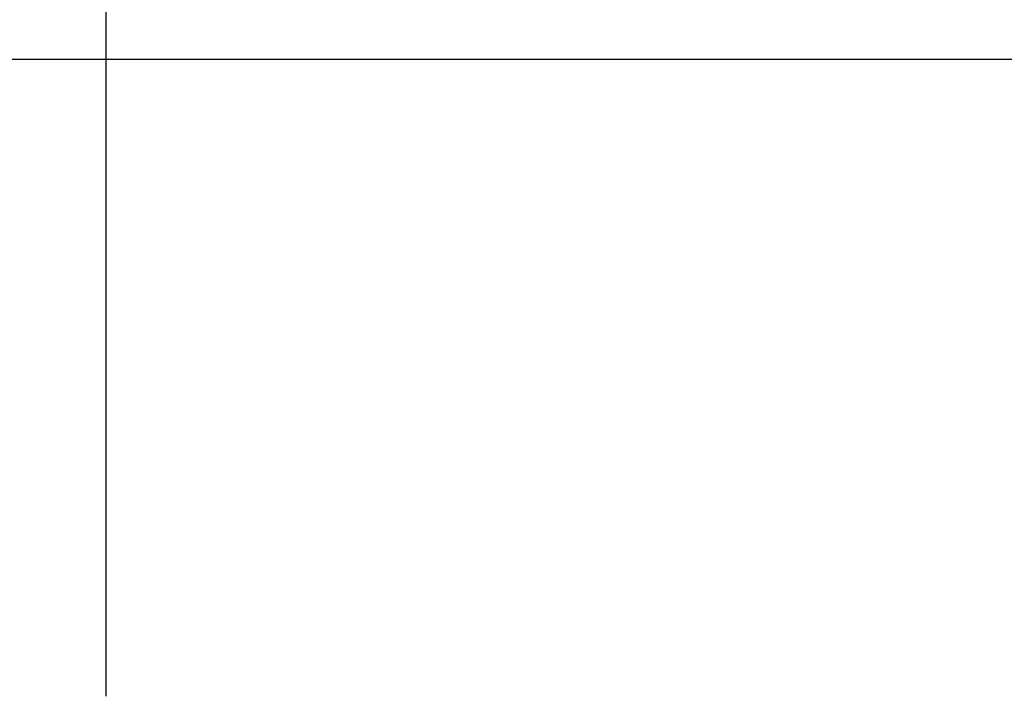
# Model space of a CAD drawing. Extents: x -381 to 2037, y -503 to 705.
# Tile 4 of 50: x -181 to -127, y 26 to 63. Entities that reach past the tile are written whole.
import ezdxf
from ezdxf.lldxf.tags import DXFTag

# ---------------------------------------------------------------- set-up
doc = ezdxf.new("R2010")
doc.units = 0
doc.header["$LTSCALE"] = 2
doc.header["$MEASUREMENT"] = 0
doc.layers.add('CL', color=1, linetype='CENTER')
doc.layers.add('OUT', color=3, linetype='Continuous')
tags = doc.linetypes.add('CENTER', pattern=[2, 1.25, -0.25, 0.25, -0.25]).pattern_tags.tags
tags[10:11] = [DXFTag(74, 4), DXFTag(75, 0), DXFTag(340, '0'), DXFTag(46, 0.0), DXFTag(50, 0.0), DXFTag(44, 0.0), DXFTag(45, 0.0)]
tags[8:9] = [DXFTag(74, 4), DXFTag(75, 0), DXFTag(340, '0'), DXFTag(46, 0.0), DXFTag(50, 0.0), DXFTag(44, 0.0), DXFTag(45, 0.0)]
tags[6:7] = [DXFTag(74, 4), DXFTag(75, 0), DXFTag(340, '0'), DXFTag(46, 0.0), DXFTag(50, 0.0), DXFTag(44, 0.0), DXFTag(45, 0.0)]
tags[4:5] = [DXFTag(74, 4), DXFTag(75, 0), DXFTag(340, '0'), DXFTag(46, 0.0), DXFTag(50, 0.0), DXFTag(44, 0.0), DXFTag(45, 0.0)]

msp = doc.modelspace()

# ---------------------------------------------------------------- linework, layer by layer
at = {"layer": 'CL', "color": 0, "ltscale": 5}
msp.add_line((-206.432, 61.127), (-28.296, 61.127), dxfattribs=at)
at = {"layer": 'OUT', "color": 0}
msp.add_line((-176.209, 96.037), (-176.209, 26.216), dxfattribs=at)

doc.saveas('drawing.dxf')
